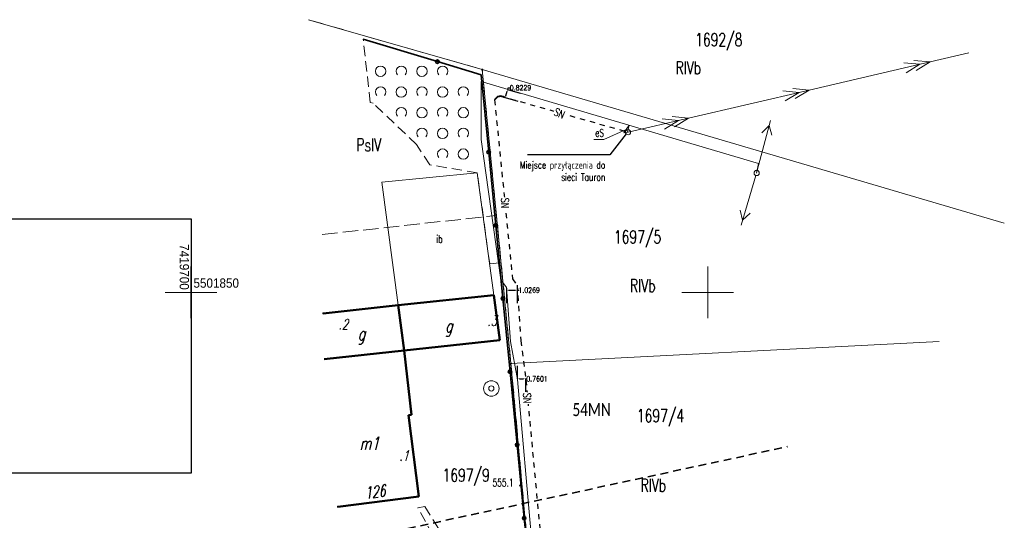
# Model space of a CAD drawing. Header units: metres. Extents: x 7419523 to 7420002, y 5501748 to 5502002.
# Tile 29 of 31: x 7419683 to 7419779, y 5501828 to 5501876. Entities that reach past the tile are written whole.
import ezdxf
from ezdxf import colors
from ezdxf.entities.mleader import LeaderData, LeaderLine
from ezdxf.enums import TextEntityAlignment as Align
from ezdxf.math import Vec2, Vec3

# ---------------------------------------------------------------- set-up
doc = ezdxf.new("R2010")
doc.units = ezdxf.units.M
doc.header["$MEASUREMENT"] = 0
for name, pattern in [('1', [0]), ('1_3', [1, 0.5, -0.5]), ('1_4', [2.5, 1.5, -1]), ('2_OTDI', [0]), ('2_OTZK', [1.5, 1, -0.5]), ('4', [2.5, 1.5, -1]), ('4_SUEP_A', [0]), ('GDE', [0]), ('GUK', [2, 1.5, -0.5]), ('KOC', [1.5, 1, -0.5]), ('UPE', [0])]:
    doc.linetypes.add(name, pattern=pattern)
doc.layers.get('0').update_dxf_attribs({"color": 250, "linetype": 'CONTINUOUS', "lineweight": 100})
doc.layers.get('Defpoints').update_dxf_attribs({"linetype": 'CONTINUOUS'})
for name, color, linetype, lineweight in [('Dzialki', 7, 'GDE', 18), ('EADTD_T_0_a', 7, 'CONTINUOUS', 18), ('EBUOA_T_0', 5, 'CONTINUOUS', 18), ('EBUPP_L_0', 5, '1', 18), ('EBUTN_T_0', 7, 'CONTINUOUS', 18), ('Instalpoint Linia SN', 1, 'CONTINUOUS', 30), ('mpzp', 232, '1_4', 35), ('Numery_dzialek', 7, 'CONTINUOUS', 20), ('OTD_E_T_7', 7, 'CONTINUOUS', 0), ('OTD_L_14', 7, '2_OTDI', 18), ('OTO_L_0', 7, 'CONTINUOUS', 35), ('OTZ_L_1', 7, '2_OTZK', 18), ('Podzial_sekcyjny_krzyze', 7, '1', 0), ('Punkty', 7, 'CONTINUOUS', 18), ('SDRPK_L_2', 7, '4', 18), ('SUEP_E_T_0', 1, 'CONTINUOUS', 0), ('SUEP_L_0', 1, '4_SUEP_A', 18), ('SUP_T_2', 7, 'CONTINUOUS', 18), ('UEEPA_T_2', 1, 'CONTINUOUS', 18), ('UEEPON_L_0', 1, '1', 18), ('UWWPA_T_2', 7, 'CONTINUOUS', 18), ('WUKOS_T_3', 7, 'CONTINUOUS', 0)]:
    doc.layers.add(name, color=color, linetype=linetype, lineweight=lineweight)
for name, color, linetype, lineweight, true_color in [('EBUOA_T_1', 7, 'CONTINUOUS', 25, 0x800000), ('EBUPP_L_1', 7, '1', 35, 0x800000), ('Kontury', 7, 'GUK', 18, 0x008000), ('Numery_konturow', 7, 'CONTINUOUS', 20, 0x008000), ('PARSI', 7, 'CONTINUOUS', 20, 0x0a0909)]:
    doc.layers.add(name, color=color, linetype=linetype, lineweight=lineweight, true_color=true_color)
doc.layers.add('PWYMIAR', color=7, linetype='CONTINUOUS')
doc.layers.add('SUEP - Przewod elektroenergetyczny - opis', color=1, linetype='CONTINUOUS')
doc.styles.get("Standard").update_dxf_attribs({"font": 'Simplex.SHX', "width": 0.75})
doc.styles.add('WYMIAR', font='arial.ttf', dxfattribs={"width": 0.9, "height": 0.9})
doc.dimstyles.get("Standard").update_dxf_attribs({"dimtxt": 1, "dimasz": 1, "dimexe": 1, "dimexo": 1, "dimgap": 1, "dimtad": 1, "dimtxsty": 'Standard', "dimcen": 2.5, "dimadec": 0, "dimazin": 0, "dimtfac": 1, "dimtmove": 0, "dimatfit": 3, "dimfxl": 1, "dimarcsym": 0})

# ---------------------------------------------------------------- blocks, each defined once
blk = doc.blocks.new('EGBP04_03')
at = {"linetype": 'Continuous'}
blk.add_circle((0, 0), 0.045, dxfattribs=at)
blk = doc.blocks.new('2_OTZK')
at = {"linetype": 'Continuous'}
for centre in [(-1, 1), (1, -1)]:
    blk.add_circle(centre, 0.5, dxfattribs=at)
for centre, start, end in [((1, 1), 318.59038, 221.40962), ((-1, -1), 318.70311, 221.29689)]:
    blk.add_arc(centre, 0.5, start, end, dxfattribs=at)
blk = doc.blocks.new('3_WSP')
at = {"linetype": 'Continuous'}
blk.add_circle((0, 0), 0.045, dxfattribs=at)
blk = doc.blocks.new('5_SUPP')
at = {"linetype": 'Continuous'}
blk.add_circle((0, 0), 0.25, dxfattribs=at)
blk = doc.blocks.new('6_SLS')
at = {"linetype": 'Continuous'}
blk.add_circle((0, 0), 0.25, dxfattribs=at)
blk = doc.blocks.new('6_PNN')
at = {"linetype": 'Continuous'}
for p, q in [((0.25, 0), (5.25, 0)), ((3.9, 0.5), (4.76605, 0)), ((4.76605, 0), (3.9, -0.5))]:
    blk.add_line(p, q, dxfattribs=at)
blk = doc.blocks.new('6_STD')
at = {"linetype": 'Continuous'}
for radius in [0.75, 0.25]:
    blk.add_circle((0, 0), radius, dxfattribs=at)
blk = doc.blocks.new('mzsk01')
at = {"layer": 'PARSI'}
for p, q in [((0, -5), (0, 5)), ((5, 0), (-5, 0))]:
    blk.add_line(p, q, dxfattribs=at)
blk = doc.blocks.new('*D1495')
at = {"layer": 'Defpoints', "color": 0, "linetype": 'ByBlock', "transparency": 16777216}
for p in [(7419731.61, 5501841.59), (7419732.37, 5501841.74), (7419732.37, 5501841.65)]:
    blk.add_point(p, dxfattribs=at)
at = {"layer": 'Instalpoint Linia SN', "color": 0, "linetype": 'ByBlock', "lineweight": -2, "transparency": 16777216}
for p, q in [((7419731.61, 5501841.652), (7419731.61, 5501842.9)), ((7419731.79, 5501841.65), (7419732.19, 5501841.65)), ((7419732.37, 5501841.677), (7419732.37, 5501840.4)), ((7419732.37, 5501841.65), (7419732.55, 5501841.65))]:
    blk.add_line(p, q, dxfattribs=at)
at = {"layer": 'Instalpoint Linia SN', "color": 0, "linetype": 'ByBlock', "transparency": 16777216}
for points in [[(7419731.79, 5501841.68), (7419731.79, 5501841.62), (7419731.61, 5501841.65)], [(7419732.19, 5501841.68), (7419732.19, 5501841.62), (7419732.37, 5501841.65)]]:
    blk.add_solid(points, dxfattribs=at)
at = {"layer": 'Instalpoint Linia SN', "color": 0, "linetype": 'ByBlock', "transparency": 16777216, "insert": (7419733.488, 5501841.65), "char_height": 0.18, "width": 0.96713, "attachment_point": 5}
blk.add_mtext('\\A1;{\\H2.77778x;0.7601}', dxfattribs=at)
blk = doc.blocks.new('*D1496')
at = {"layer": 'Defpoints', "color": 0, "linetype": 'ByBlock', "transparency": 16777216}
for p in [(7419730.55, 5501850.47), (7419731.577, 5501850.538), (7419731.577, 5501850.216)]:
    blk.add_point(p, dxfattribs=at)
at = {"layer": 'Instalpoint Linia SN', "color": 0, "linetype": 'ByBlock', "lineweight": -2, "transparency": 16777216}
for p, q in [((7419730.55, 5501850.407), (7419730.55, 5501848.966)), ((7419731.577, 5501850.476), (7419731.577, 5501848.966)), ((7419730.73, 5501850.216), (7419731.397, 5501850.216)), ((7419731.577, 5501850.216), (7419731.757, 5501850.216))]:
    blk.add_line(p, q, dxfattribs=at)
at = {"layer": 'Instalpoint Linia SN', "color": 0, "linetype": 'ByBlock', "transparency": 16777216}
for points in [[(7419730.73, 5501850.246), (7419730.73, 5501850.186), (7419730.55, 5501850.216)], [(7419731.397, 5501850.246), (7419731.397, 5501850.186), (7419731.577, 5501850.216)]]:
    blk.add_solid(points, dxfattribs=at)
at = {"layer": 'Instalpoint Linia SN', "color": 0, "linetype": 'ByBlock', "transparency": 16777216, "insert": (7419732.731, 5501850.216), "char_height": 0.18, "width": 2.91556, "attachment_point": 5}
blk.add_mtext('\\A1;{\\H2.77778x;1.0269}', dxfattribs=at)
blk = doc.blocks.new('*D1497')
at = {"layer": 'Defpoints', "color": 0, "linetype": 'ByBlock', "transparency": 16777216}
for p in [(7419730.578, 5501869.635), (7419730.652, 5501869.613), (7419730.345, 5501868.845)]:
    blk.add_point(p, dxfattribs=at)
at = {"layer": 'Instalpoint Linia SN', "color": 0, "linetype": 'ByBlock', "lineweight": -2, "transparency": 16777216}
for p, q in [((7419730.47, 5501868.996), (7419730.601, 5501869.44)), ((7419730.638, 5501869.617), (7419731.851, 5501869.26)), ((7419730.652, 5501869.613), (7419730.703, 5501869.786)), ((7419730.703, 5501869.786), (7419730.883, 5501869.786)), ((7419730.405, 5501868.828), (7419731.619, 5501868.471))]:
    blk.add_line(p, q, dxfattribs=at)
at = {"layer": 'Instalpoint Linia SN', "color": 0, "linetype": 'ByBlock', "transparency": 16777216}
for points in [[(7419730.572, 5501869.449), (7419730.63, 5501869.432), (7419730.652, 5501869.613)], [(7419730.442, 5501869.005), (7419730.499, 5501868.988), (7419730.419, 5501868.824)]]:
    blk.add_solid(points, dxfattribs=at)
at = {"layer": 'Instalpoint Linia SN', "color": 0, "linetype": 'ByBlock', "transparency": 16777216, "insert": (7419731.892, 5501869.786), "char_height": 0.18, "width": 2.63095, "attachment_point": 5}
blk.add_mtext('\\A1;{\\H2.77778x;0.8229}', dxfattribs=at)

msp = doc.modelspace()

# ---------------------------------------------------------------- linework, layer by layer
at = {"layer": 'Dzialki'}
for p, q in [((7419711.38205, 5501876.35945), (7419728.19, 5501871.54)), ((7419728.19, 5501871.54), (7419778.69932, 5501856.68928)), ((7419728.19, 5501871.54), (7419730.97, 5501843.11)), ((7419772.39101, 5501845.24985), (7419730.97, 5501843.11)), ((7419730.97, 5501843.11), (7419733.05, 5501820.34))]:
    msp.add_line(p, q, dxfattribs=at)
at = {"layer": 'EBUPP_L_0', "color": 7, "linetype": '1', "lineweight": 50}
for p, q in [((7419720.07, 5501848.75), (7419729.32, 5501849.74)), ((7419729.32, 5501849.74), (7419720.07, 5501848.75)), ((7419729.32, 5501849.74), (7419720.07, 5501848.75)), ((7419729.32, 5501849.74), (7419729.9, 5501845.37)), ((7419729.9, 5501845.37), (7419729.32, 5501849.74)), ((7419729.9, 5501845.37), (7419729.32, 5501849.74)), ((7419720.07, 5501848.75), (7419712.81, 5501847.97)), ((7419720.07, 5501848.75), (7419712.81, 5501847.97)), ((7419720.65, 5501844.38), (7419720.07, 5501848.75)), ((7419720.65, 5501844.38), (7419720.07, 5501848.75)), ((7419720.07, 5501848.75), (7419720.65, 5501844.38)), ((7419720.65, 5501844.38), (7419720.07, 5501848.75)), ((7419720.07, 5501848.75), (7419720.65, 5501844.38)), ((7419729.9, 5501845.37), (7419720.65, 5501844.38)), ((7419720.65, 5501844.38), (7419729.9, 5501845.37)), ((7419720.65, 5501844.38), (7419729.9, 5501845.37)), ((7419720.65, 5501844.38), (7419712.9, 5501843.55)), ((7419712.9, 5501843.55), (7419720.65, 5501844.38)), ((7419720.65, 5501844.38), (7419712.9, 5501843.55)), ((7419712.9, 5501843.55), (7419720.65, 5501844.38)), ((7419721.36, 5501838.15), (7419720.65, 5501844.38)), ((7419721.36, 5501838.15), (7419720.65, 5501844.38)), ((7419721.06, 5501838.12), (7419721.36, 5501838.15)), ((7419721.06, 5501838.12), (7419721.36, 5501838.15)), ((7419722.06, 5501830.28), (7419721.06, 5501838.12)), ((7419722.06, 5501830.28), (7419721.06, 5501838.12)), ((7419714.22, 5501829.28), (7419722.06, 5501830.28)), ((7419714.22, 5501829.28), (7419722.06, 5501830.28))]:
    msp.add_line(p, q, dxfattribs=at)
at = {"layer": 'EBUPP_L_1', "linetype": '1'}
for p, q in [((7419712.81, 5501847.97), (7419720.07, 5501848.75)), ((7419720.07, 5501848.75), (7419712.81, 5501847.97)), ((7419720.07, 5501848.75), (7419720.65, 5501844.38)), ((7419720.65, 5501844.38), (7419712.9, 5501843.55)), ((7419720.65, 5501844.38), (7419712.9, 5501843.55)), ((7419720.65, 5501844.38), (7419712.9, 5501843.55)), ((7419712.9, 5501843.55), (7419720.65, 5501844.38)), ((7419721.36, 5501838.15), (7419720.65, 5501844.38)), ((7419721.36, 5501838.15), (7419720.65, 5501844.38)), ((7419721.06, 5501838.12), (7419721.36, 5501838.15)), ((7419721.06, 5501838.12), (7419721.36, 5501838.15)), ((7419722.06, 5501830.28), (7419721.06, 5501838.12)), ((7419722.06, 5501830.28), (7419721.06, 5501838.12)), ((7419714.22, 5501829.28), (7419722.06, 5501830.28)), ((7419714.22, 5501829.28), (7419722.06, 5501830.28))]:
    msp.add_line(p, q, dxfattribs=at)
at = {"layer": 'Instalpoint Linia SN', "color": 1, "linetype": '1_3'}
for p, q in [((7419729.38676, 5501868.60346), (7419731.11607, 5501851.30052)), ((7419741.9882, 5501865.56579), (7419730.34527, 5501868.84547)), ((7419731.11607, 5501851.30052), (7419731.56527, 5501850.7137)), ((7419731.56666, 5501850.69269), (7419731.9207, 5501845.36178)), ((7419731.92496, 5501845.32859), (7419732.41362, 5501841.51943)), ((7419732.41362, 5501841.51943), (7419733.75461, 5501827.19922))]:
    msp.add_line(p, q, dxfattribs=at)
at = {"layer": 'Instalpoint Linia SN', "color": 18, "linetype": 'ByBlock', "true_color": 0x000000}
msp.add_lwpolyline([(7419665.76359, 5501832.5517), (7419700.06186, 5501832.5517), (7419700.06186, 5501857.07337), (7419665.76359, 5501857.07337)], close=True, dxfattribs=at)
at = {"layer": 'Instalpoint Linia SN', "color": 1, "lineweight": 40}
msp.add_arc((7419729.97546, 5501868.291), 0.66648, 56.2977089, 152.0422728, dxfattribs=at)
at = {"layer": 'Kontury'}
for p, q in [((7419728.19, 5501871.54), (7419711.38205, 5501876.35945)), ((7419729.57, 5501857.44), (7419728.19, 5501871.54)), ((7419712.70001, 5501855.58924), (7419729.57, 5501857.44)), ((7419730.97, 5501843.11), (7419729.57, 5501857.44)), ((7419733.05, 5501820.34), (7419730.97, 5501843.11))]:
    msp.add_line(p, q, dxfattribs=at)
at = {"layer": 'mpzp', "ltscale": 0.5}
msp.add_lwpolyline([(7419716.1141, 5501826.12652), (7419757.73346, 5501835.08876)], dxfattribs=at)
at = {"layer": 'OTD_L_14', "linetype": '2_OTDI'}
for p, q in [((7419727.71, 5501861.56), (7419718.49, 5501860.66)), ((7419729.31, 5501849.73), (7419727.71, 5501861.56)), ((7419718.49, 5501860.66), (7419720.07, 5501848.75)), ((7419720.07, 5501848.75), (7419729.31, 5501849.73))]:
    msp.add_line(p, q, dxfattribs=at)
at = {"layer": 'OTO_L_0'}
for p, q in [((7419716.67, 5501874.48), (7419723.84779, 5501872.30529)), ((7419723.84779, 5501872.30529), (7419728.09, 5501871.02)), ((7419728.09, 5501871.02), (7419728.81525, 5501863.55515)), ((7419728.81525, 5501863.55515), (7419729.50271, 5501856.47929)), ((7419729.50271, 5501856.47929), (7419730.19017, 5501849.40343)), ((7419730.19017, 5501849.40343), (7419730.87763, 5501842.32757)), ((7419730.87763, 5501842.32757), (7419731.56508, 5501835.25172)), ((7419731.56508, 5501835.25172), (7419732.25254, 5501828.17586)), ((7419732.25254, 5501828.17586), (7419732.94, 5501821.1))]:
    msp.add_line(p, q, dxfattribs=at)
for centre in [(7419723.84779, 5501872.30529), (7419728.81525, 5501863.55515), (7419729.50271, 5501856.47929), (7419730.19017, 5501849.40343), (7419730.87763, 5501842.32757), (7419731.56508, 5501835.25172), (7419732.25254, 5501828.17586)]:
    msp.add_circle(centre, 0.17, dxfattribs=at)
at = {"layer": 'OTZ_L_1', "linetype": '2_OTZK'}
for p, q in [((7419717.36, 5501868.37), (7419716.67, 5501874.48)), ((7419716.67, 5501874.48), (7419728.09, 5501871.02)), ((7419728.09, 5501871.02), (7419729.85, 5501852.85)), ((7419717.64, 5501868.28), (7419717.36, 5501868.37)), ((7419721.84, 5501864.28), (7419717.64, 5501868.28)), ((7419723.11, 5501862.33), (7419721.84, 5501864.28)), ((7419727.71, 5501861.56), (7419723.11, 5501862.33)), ((7419728.91, 5501852.76), (7419727.71, 5501861.56)), ((7419729.85, 5501852.85), (7419728.91, 5501852.76))]:
    msp.add_line(p, q, dxfattribs=at)
at = {"layer": 'Podzial_sekcyjny_krzyze'}
for p, q in [((7419700, 5501847.5), (7419700, 5501852.5)), ((7419750, 5501847.5), (7419750, 5501852.5)), ((7419697.5, 5501850), (7419702.5, 5501850)), ((7419747.5, 5501850), (7419752.5, 5501850))]:
    msp.add_line(p, q, dxfattribs=at)
at = {"layer": 'Podzial_sekcyjny_krzyze', "color": 7}
for p, q in [((7419700, 5501847.5), (7419700, 5501852.5)), ((7419750, 5501847.5), (7419750, 5501852.5)), ((7419697.5, 5501850), (7419702.5, 5501850)), ((7419747.5, 5501850), (7419752.5, 5501850))]:
    msp.add_line(p, q, dxfattribs=at)
at = {"layer": 'SDRPK_L_2', "linetype": 'KOC'}
for p, q in [((7419721.95219, 5501829.16519), (7419722.6292, 5501829.31039)), ((7419724.15511, 5501825.22523), (7419721.95219, 5501829.16519)), ((7419722.6292, 5501829.31039), (7419724.954, 5501825.55939))]:
    msp.add_line(p, q, dxfattribs=at)
at = {"layer": 'SUEP_E_T_0', "linetype": 'Continuous', "lineweight": 0}
for p in [(7419742.11201, 5501865.7326), (7419738.9924, 5501864.79384)]:
    msp.add_line(p, (7419739.96953, 5501864.79384), dxfattribs=at)
at = {"layer": 'SUEP_L_0', "linetype": '4_SUEP_A'}
for p, q in [((7419759.82701, 5501869.56282), (7419771.51502, 5501872.28137)), ((7419769.94074, 5501872.42855), (7419771.51502, 5501872.28137)), ((7419771.51502, 5501872.28137), (7419770.16729, 5501871.45455)), ((7419771.51502, 5501872.28137), (7419775.28262, 5501873.15768)), ((7419768.96674, 5501872.202), (7419770.54102, 5501872.05482)), ((7419770.54102, 5501872.05482), (7419769.19329, 5501871.228)), ((7419748.139, 5501866.84427), (7419759.82701, 5501869.56282)), ((7419757.27874, 5501869.48346), (7419758.85301, 5501869.33627)), ((7419758.25274, 5501869.71), (7419759.82701, 5501869.56282)), ((7419759.82701, 5501869.56282), (7419758.47928, 5501868.736)), ((7419758.85301, 5501869.33627), (7419757.50528, 5501868.50946)), ((7419742.295, 5501865.485), (7419748.139, 5501866.84427)), ((7419745.59073, 5501866.76491), (7419747.165, 5501866.61773)), ((7419747.165, 5501866.61773), (7419745.81727, 5501865.79091)), ((7419746.56473, 5501866.99146), (7419748.139, 5501866.84427)), ((7419748.139, 5501866.84427), (7419746.79128, 5501866.01745)), ((7419741.88, 5501865.42), (7419742.421, 5501866.14892)), ((7419742.295, 5501865.485), (7419741.88, 5501865.42))]:
    msp.add_line(p, q, dxfattribs=at)
at = {"layer": 'UEEPON_L_0', "linetype": 'UPE'}
for p, q in [((7419728.09, 5501864.77), (7419728.08, 5501870.37)), ((7419728.08, 5501870.37), (7419754.92, 5501862.47)), ((7419742.23, 5501865.5), (7419742.421, 5501866.14892)), ((7419729.98, 5501851.22), (7419728.09, 5501864.77)), ((7419754.92, 5501862.47), (7419754.74, 5501861.54)), ((7419730.55, 5501850.47), (7419729.98, 5501851.22)), ((7419730.92, 5501845.24), (7419730.55, 5501850.47)), ((7419731.61, 5501841.59), (7419730.92, 5501845.24)), ((7419733.41, 5501821.22), (7419731.61, 5501841.59))]:
    msp.add_line(p, q, dxfattribs=at)

# ---------------------------------------------------------------- block references
at = {"layer": 'OTZ_L_1'}
for p in [(7419719.36, 5501870.37), (7419723.36, 5501870.37), (7419721.36, 5501868.37), (7419725.36, 5501868.37), (7419723.36, 5501866.37), (7419725.36, 5501864.37)]:
    msp.add_blockref('2_OTZK', p, dxfattribs=at)
at = {"layer": 'PARSI', "color": 7, "ltscale": 0.5, "xscale": 0.5, "yscale": 0.5, "zscale": 0.5}
for p in [(7419700, 5501850), (7419750, 5501850)]:
    msp.add_blockref('mzsk01', p, dxfattribs=at)
at = {"layer": 'Punkty'}
for p in [(7419728.19, 5501871.54), (7419712.81, 5501847.97), (7419730.97, 5501843.11), (7419714.22, 5501829.28)]:
    msp.add_blockref('EGBP04_03', p, dxfattribs=at)
at = {"layer": 'SUP_T_2'}
msp.add_blockref('5_SUPP', (7419742.295, 5501865.485), dxfattribs=at)
at = {"layer": 'UEEPA_T_2'}
for rotation in [75.17881666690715, 253.2999664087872]:
    msp.add_blockref('6_PNN', (7419754.74, 5501861.54), dxfattribs=dict(at, rotation=rotation))
msp.add_blockref('6_SLS', (7419754.74, 5501861.54), dxfattribs=at)
at = {"layer": 'UWWPA_T_2'}
msp.add_blockref('6_STD', (7419729.07, 5501840.71), dxfattribs=at)
at = {"layer": 'WUKOS_T_3'}
msp.add_blockref('3_WSP', (7419731.84486, 5501831.31977), dxfattribs=at)

# ---------------------------------------------------------------- texts
at = {"layer": 'EADTD_T_0_a', "oblique": 15, "width": 0.7}
msp.add_text('126', height=1.12, rotation=7.4107452, dxfattribs=at).set_placement((7419717.87847, 5501830.168), align=Align.CENTER)
at = {"layer": 'EBUOA_T_0', "color": 7, "oblique": 15, "width": 0.7}
msp.add_text('g', height=1.25, dxfattribs=at).set_placement((7419724.94233, 5501846.55491), align=Align.MIDDLE)
at = {"layer": 'EBUOA_T_1', "color": 7, "oblique": 15, "width": 0.7}
for s, p in [('g', (7419716.48526, 5501845.80105)), ('m1', (7419717.2489, 5501835.41108))]:
    msp.add_text(s, height=1.25, dxfattribs=at).set_placement(p, align=Align.MIDDLE)
at = {"layer": 'EBUTN_T_0', "oblique": 15, "width": 0.7}
for s, p in [('.3', (7419728.69367, 5501847.76369)), ('.2', (7419714.29895, 5501847.41667)), ('.1', (7419720.17969, 5501834.71807))]:
    msp.add_text(s, height=1, dxfattribs=at).set_placement(p, align=Align.TOP_LEFT)
at = {"layer": 'mpzp', "linetype": 'ByBlock', "lineweight": 25, "insert": (7419738.77264, 5501838.6624), "char_height": 1.26, "width": 28.3176197, "attachment_point": 5}
msp.add_mtext('{\\fCalibri|b0|i0|c238|p34;54MN\\P}', dxfattribs=at)
at = {"layer": 'Numery_dzialek', "width": 0.7}
for s, p in [('1692/8', (7419748.79087, 5501875.05744)), ('1697/5', (7419740.92997, 5501855.99043)), ('1697/4', (7419743.15247, 5501838.69551)), ('1697/9', (7419724.34916, 5501832.95337))]:
    msp.add_text(s, height=1.25, dxfattribs=at).set_placement(p, align=Align.TOP_LEFT)
at = {"layer": 'Numery_konturow', "width": 0.7}
for s, p in [('RIVb', (7419746.88788, 5501872.33522)), ('PsIV', (7419716.00988, 5501864.88901)), ('RIVb', (7419742.47928, 5501851.27752)), ('RIVb', (7419743.50059, 5501831.98375))]:
    msp.add_text(s, height=1.25, dxfattribs=at).set_placement(p, align=Align.TOP_LEFT)
at = {"layer": 'OTD_E_T_7', "lineweight": 9, "width": 0.7}
msp.add_text('ib', height=0.75, dxfattribs=at).set_placement((7419724.05632, 5501855.18551), align=Align.MIDDLE)
at = {"layer": 'PWYMIAR', "style": 'WYMIAR', "width": 0.9}
msp.add_text('7419700', height=0.9, rotation=-90, dxfattribs=at).set_placement((7419699.82, 5501850.25), align=Align.TOP_RIGHT)
msp.add_text('5501850', height=0.9, dxfattribs=at).set_placement((7419700.25, 5501850.18), align=Align.BOTTOM_LEFT)
at = {"layer": 'SUEP_E_T_0', "lineweight": 9, "width": 0.7}
msp.add_text('eS', height=0.75, dxfattribs=at).set_placement((7419739.96953, 5501865.04384), align=Align.RIGHT)
at = {"layer": 'WUKOS_T_3', "width": 0.7}
msp.add_text('555.1', height=0.75, dxfattribs=at).set_placement((7419729.1917, 5501831.23878))

# ---------------------------------------------------------------- dimensions: what is measured, and where the dimension line sits
at = {"layer": 'Instalpoint Linia SN', "color": 1, "linetype": 'ByBlock'}
dim = msp.add_aligned_dim(p1=(7419730.34527, 5501868.84547), p2=(7419730.57762, 5501869.63486), distance=-0.07736, text='{\\H2.77778x;<>}', dimstyle='Standard', override={"dimtxt": 0.18, "dimasz": 0.18, "dimexe": 1.25, "dimexo": 0.0625, "dimgap": 0.09, "dimtad": 0, "dimtih": 1, "dimtoh": 1, "dimdec": 4, "dimzin": 0, "dimdsep": 46, "dimcen": 0.09, "dimtdec": 4, "dimtofl": 0, "dimtolj": 1, "dimtzin": 0}, dxfattribs=at)
dim.commit()
dim.dimension.update_dxf_attribs({"geometry": '*D1497', "text_midpoint": (7419731.8923, 5501869.78569)})
dim = msp.add_linear_dim(base=(7419731.57692, 5501850.21564), p1=(7419730.55, 5501850.47), p2=(7419731.57692, 5501850.5382), text='{\\H2.77778x;<>}', dimstyle='Standard', override={"dimtxt": 0.18, "dimasz": 0.18, "dimexe": 1.25, "dimexo": 0.0625, "dimgap": 0.09, "dimtad": 0, "dimtih": 1, "dimtoh": 1, "dimdec": 4, "dimzin": 0, "dimdsep": 46, "dimcen": 0.09, "dimtdec": 4, "dimtofl": 0, "dimtolj": 1, "dimtzin": 0}, dxfattribs=at)
dim.commit()
dim.dimension.update_dxf_attribs({"geometry": '*D1496', "text_midpoint": (7419732.73085, 5501850.21564)})

# ---------------------------------------------------------------- next in the draw order: texts
at = {"layer": 'SUEP - Przewod elektroenergetyczny - opis', "linetype": 'Continuous', "lineweight": 18, "char_height": 0.75, "attachment_point": 5, "bg_fill": 3, "box_fill_scale": 1.07, "bg_fill_color": 256, "bg_fill_true_color": 13158600, "bg_fill_transparency": 0}
for insert, rotation in [((7419735.65497, 5501867.31135), 336.1972484), ((7419730.3922, 5501858.63766), 270.8197721), ((7419732.53601, 5501839.78076), 270.8197721)]:
    msp.add_mtext('SN', dxfattribs=dict(at, insert=insert, rotation=rotation))

# ---------------------------------------------------------------- next in the draw order: dimensions: what is measured, and where the dimension line sits
at = {"layer": 'Instalpoint Linia SN', "color": 1, "linetype": 'ByBlock'}
dim = msp.add_linear_dim(base=(7419732.3701, 5501841.64999), p1=(7419731.61, 5501841.59), p2=(7419732.3701, 5501841.73999), text='{\\H2.77778x;<>}', dimstyle='Standard', override={"dimtxt": 0.18, "dimasz": 0.18, "dimexe": 1.25, "dimexo": 0.0625, "dimgap": 0.09, "dimtad": 0, "dimtih": 1, "dimtoh": 1, "dimdec": 4, "dimzin": 0, "dimdsep": 46, "dimcen": 0.09, "dimtdec": 4, "dimtofl": 0, "dimtolj": 1, "dimtzin": 0}, dxfattribs=at)
dim.commit()
dim.dimension.update_dxf_attribs({"geometry": '*D1495', "text_midpoint": (7419733.48831, 5501841.64999)})

# ---------------------------------------------------------------- next in the draw order: leaders
ml = msp.add_multileader_mtext('Standard', dxfattribs=at)
ml.set_content('{\\Fsimplex|c238;\\H1.75x;\\PMiejsce przyłączenia do sieci Tauron\\H0.57143x; }', color=1)
ml.set_leader_properties()
ml.build(insert=Vec2(0, 0))
ml.multileader.update_dxf_attribs({"text_right_attachment_type": 6, "dogleg_length": 0.36, "arrow_head_size": 0.18})
ctx = ml.context
ctx.base_point, ctx.char_height, ctx.arrow_head_size, ctx.landing_gap_size, ctx.plane_origin = Vec3(7419730.55451, 5501863.62787), 0.4, 0.18, 0.09, Vec3(7419742.48833, 5501861.61282)
ctx.right_attachment, ctx.text_align_type = 6, 2
notes = []
notes.append((ctx, [(0, (1, 1, 0), (7419740.54451, 5501863.28787), (-1, 0), 0.36, [(0, [(7419742.22223, 5501865.4736)], 0, [])])]))
ctx.mtext.insert, ctx.mtext.width, ctx.mtext.defined_height, ctx.mtext.alignment, ctx.mtext.flow_direction = Vec3(7419740.09451, 5501863.82787), 9.9908596, 1.53699, 3, 5
for ctx, leaders in notes:
    for number, flags, end, landing, length, lines in leaders:
        leader = LeaderData()
        leader.index, (leader.has_last_leader_line, leader.has_dogleg_vector, leader.attachment_direction) = number, flags
        leader.last_leader_point, leader.dogleg_vector, leader.dogleg_length = Vec3(end), Vec3(landing), length
        for number, points, colour, breaks in lines:
            line = LeaderLine()
            line.index, line.vertices, line.color, line.breaks = number, Vec3.list(points), colors.encode_raw_color(colour), breaks
            leader.lines.append(line)
        ctx.leaders.append(leader)

doc.saveas('drawing.dxf')
